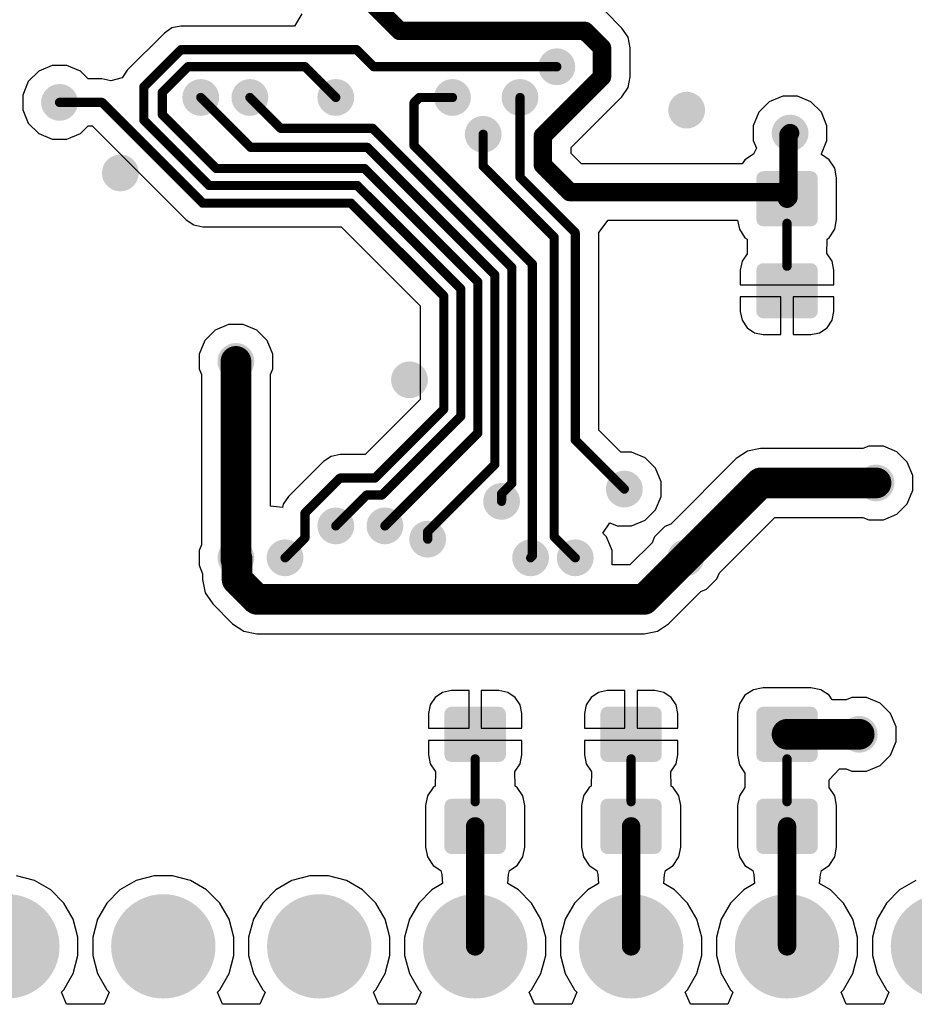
# Model space of a CAD drawing. Header units: inches. Extents: x 0.3 to 40.7, y 0.3 to 25.1.
# Tile 2 of 4: x 14.4 to 28.9, y 0.3 to 16.3. Entities that reach past the tile are written whole.
import ezdxf

# ---------------------------------------------------------------- set-up
doc = ezdxf.new("R2010")
doc.units = ezdxf.units.IN
for name, color, linetype in [('BOTTOM', 5, 'Continuous'), ('Pad Holes', 156, 'Continuous'), ('Via Holes', 16, 'Continuous')]:
    doc.layers.add(name, color=color, linetype=linetype)

# ---------------------------------------------------------------- blocks, each defined once
blk = doc.blocks.new('SJ_0603_CLOSED_B_1437')
at = {"layer": 'BOTTOM'}
h = blk.add_hatch(color=5, dxfattribs=at)
edge = h.paths.add_edge_path()
edge.add_arc((-0.412, -0.388), 0.112, 270, 360)
edge.add_line((-0.3, -0.388), (-0.3, 0.388))
edge.add_arc((-0.412, 0.388), 0.112, 0, 90)
edge.add_line((-0.412, 0.5), (-1.087, 0.5))
edge.add_arc((-1.087, 0.388), 0.112, 90, 180)
edge.add_line((-1.2, 0.388), (-1.2, -0.388))
edge.add_arc((-1.087, -0.388), 0.112, 180, 270)
edge.add_line((-1.087, -0.5), (-0.412, -0.5))
h = blk.add_hatch(color=5, dxfattribs=at)
edge = h.paths.add_edge_path()
edge.add_arc((0.412, 0.388), 0.112, 90, 180)
edge.add_line((0.3, 0.388), (0.3, -0.388))
edge.add_arc((0.412, -0.388), 0.112, 180, 270)
edge.add_line((0.412, -0.5), (1.087, -0.5))
edge.add_arc((1.087, -0.388), 0.112, 270, 360)
edge.add_line((1.2, -0.388), (1.2, 0.388))
edge.add_arc((1.087, 0.388), 0.112, 0, 90)
edge.add_line((1.087, 0.5), (0.412, 0.5))
at = {"layer": 'BOTTOM', "const_width": 0.15}
blk.add_lwpolyline([(0.35, 0), (-0.35, 0)], dxfattribs=at)
at = {"layer": 'BOTTOM', "const_width": 0.075}
for points in [[(-0.387, 0, 1), (-0.312, 0, 1)], [(0.312, 0, 1), (0.387, 0, 1)]]:
    blk.add_lwpolyline(points, format="xyb", close=True, dxfattribs=at)
blk = doc.blocks.new('SJ_0603_CLOSED_B_1438')
at = {"layer": 'BOTTOM'}
h = blk.add_hatch(color=5, dxfattribs=at)
edge = h.paths.add_edge_path()
edge.add_arc((-0.412, -0.388), 0.112, 270, 360)
edge.add_line((-0.3, -0.388), (-0.3, 0.388))
edge.add_arc((-0.412, 0.388), 0.112, 0, 90)
edge.add_line((-0.412, 0.5), (-1.087, 0.5))
edge.add_arc((-1.087, 0.388), 0.112, 90, 180)
edge.add_line((-1.2, 0.388), (-1.2, -0.388))
edge.add_arc((-1.087, -0.388), 0.112, 180, 270)
edge.add_line((-1.087, -0.5), (-0.412, -0.5))
h = blk.add_hatch(color=5, dxfattribs=at)
edge = h.paths.add_edge_path()
edge.add_arc((0.412, 0.388), 0.112, 90, 180)
edge.add_line((0.3, 0.388), (0.3, -0.388))
edge.add_arc((0.412, -0.388), 0.112, 180, 270)
edge.add_line((0.412, -0.5), (1.087, -0.5))
edge.add_arc((1.087, -0.388), 0.112, 270, 360)
edge.add_line((1.2, -0.388), (1.2, 0.388))
edge.add_arc((1.087, 0.388), 0.112, 0, 90)
edge.add_line((1.087, 0.5), (0.412, 0.5))
at = {"layer": 'BOTTOM', "const_width": 0.15}
blk.add_lwpolyline([(0.35, 0), (-0.35, 0)], dxfattribs=at)
at = {"layer": 'BOTTOM', "const_width": 0.075}
for points in [[(-0.387, 0, 1), (-0.312, 0, 1)], [(0.312, 0, 1), (0.387, 0, 1)]]:
    blk.add_lwpolyline(points, format="xyb", close=True, dxfattribs=at)
blk = doc.blocks.new('SJ_0603_CLOSED_B_1439')
at = {"layer": 'BOTTOM'}
h = blk.add_hatch(color=5, dxfattribs=at)
edge = h.paths.add_edge_path()
edge.add_arc((-0.412, -0.388), 0.112, 270, 360)
edge.add_line((-0.3, -0.388), (-0.3, 0.388))
edge.add_arc((-0.412, 0.388), 0.112, 0, 90)
edge.add_line((-0.412, 0.5), (-1.087, 0.5))
edge.add_arc((-1.087, 0.388), 0.112, 90, 180)
edge.add_line((-1.2, 0.388), (-1.2, -0.388))
edge.add_arc((-1.087, -0.388), 0.112, 180, 270)
edge.add_line((-1.087, -0.5), (-0.412, -0.5))
h = blk.add_hatch(color=5, dxfattribs=at)
edge = h.paths.add_edge_path()
edge.add_arc((0.412, 0.388), 0.112, 90, 180)
edge.add_line((0.3, 0.388), (0.3, -0.388))
edge.add_arc((0.412, -0.388), 0.112, 180, 270)
edge.add_line((0.412, -0.5), (1.087, -0.5))
edge.add_arc((1.087, -0.388), 0.112, 270, 360)
edge.add_line((1.2, -0.388), (1.2, 0.388))
edge.add_arc((1.087, 0.388), 0.112, 0, 90)
edge.add_line((1.087, 0.5), (0.412, 0.5))
at = {"layer": 'BOTTOM', "const_width": 0.15}
blk.add_lwpolyline([(-0.35, 0), (0.35, 0)], dxfattribs=at)
at = {"layer": 'BOTTOM', "const_width": 0.075}
for points in [[(-0.387, 0, 1), (-0.312, 0, 1)], [(0.312, 0, 1), (0.387, 0, 1)]]:
    blk.add_lwpolyline(points, format="xyb", close=True, dxfattribs=at)
blk = doc.blocks.new('SJ_0603_CLOSED_B_1441')
at = {"layer": 'BOTTOM'}
h = blk.add_hatch(color=5, dxfattribs=at)
edge = h.paths.add_edge_path()
edge.add_arc((-0.412, -0.388), 0.112, 270, 360)
edge.add_line((-0.3, -0.388), (-0.3, 0.388))
edge.add_arc((-0.412, 0.388), 0.112, 0, 90)
edge.add_line((-0.412, 0.5), (-1.087, 0.5))
edge.add_arc((-1.087, 0.388), 0.112, 90, 180)
edge.add_line((-1.2, 0.388), (-1.2, -0.388))
edge.add_arc((-1.087, -0.388), 0.112, 180, 270)
edge.add_line((-1.087, -0.5), (-0.412, -0.5))
h = blk.add_hatch(color=5, dxfattribs=at)
edge = h.paths.add_edge_path()
edge.add_arc((0.412, 0.388), 0.112, 90, 180)
edge.add_line((0.3, 0.388), (0.3, -0.388))
edge.add_arc((0.412, -0.388), 0.112, 180, 270)
edge.add_line((0.412, -0.5), (1.087, -0.5))
edge.add_arc((1.087, -0.388), 0.112, 270, 360)
edge.add_line((1.2, -0.388), (1.2, 0.388))
edge.add_arc((1.087, 0.388), 0.112, 0, 90)
edge.add_line((1.087, 0.5), (0.412, 0.5))
at = {"layer": 'BOTTOM', "const_width": 0.15}
blk.add_lwpolyline([(0.35, 0), (-0.35, 0)], dxfattribs=at)
at = {"layer": 'BOTTOM', "const_width": 0.075}
for points in [[(-0.387, 0, 1), (-0.312, 0, 1)], [(0.312, 0, 1), (0.387, 0, 1)]]:
    blk.add_lwpolyline(points, format="xyb", close=True, dxfattribs=at)
blk = doc.blocks.new('PIN_HEADER_2_54___VERT__1_10POS_1467')
at = {"layer": 'BOTTOM'}
h = blk.add_hatch(color=5, dxfattribs=at)
edge = h.paths.add_edge_path()
edge.add_arc((-6.35, 0), 0.85, 0, 360)
h = blk.add_hatch(color=5, dxfattribs=at)
edge = h.paths.add_edge_path()
edge.add_arc((-3.81, 0), 0.85, 0, 360)
h = blk.add_hatch(color=5, dxfattribs=at)
edge = h.paths.add_edge_path()
edge.add_arc((-1.27, 0), 0.85, 0, 360)
h = blk.add_hatch(color=5, dxfattribs=at)
edge = h.paths.add_edge_path()
edge.add_arc((1.27, 0), 0.85, 0, 360)
h = blk.add_hatch(color=5, dxfattribs=at)
edge = h.paths.add_edge_path()
edge.add_arc((3.81, 0), 0.85, 0, 360)
h = blk.add_hatch(color=5, dxfattribs=at)
edge = h.paths.add_edge_path()
edge.add_arc((6.35, 0), 0.85, 0, 360)
h = blk.add_hatch(color=5, dxfattribs=at)
edge = h.paths.add_edge_path()
edge.add_arc((8.89, 0), 0.85, 0, 360)
at = {"layer": 'Pad Holes'}
h = blk.add_hatch(color=7, dxfattribs=at)
edge = h.paths.add_edge_path()
edge.add_arc((-6.35, 0), 0.5, 0, 360)
h = blk.add_hatch(color=7, dxfattribs=at)
edge = h.paths.add_edge_path()
edge.add_arc((-3.81, 0), 0.5, 0, 360)
h = blk.add_hatch(color=7, dxfattribs=at)
edge = h.paths.add_edge_path()
edge.add_arc((-1.27, 0), 0.5, 0, 360)
h = blk.add_hatch(color=7, dxfattribs=at)
edge = h.paths.add_edge_path()
edge.add_arc((1.27, 0), 0.5, 0, 360)
h = blk.add_hatch(color=7, dxfattribs=at)
edge = h.paths.add_edge_path()
edge.add_arc((3.81, 0), 0.5, 0, 360)
h = blk.add_hatch(color=7, dxfattribs=at)
edge = h.paths.add_edge_path()
edge.add_arc((6.35, 0), 0.5, 0, 360)
h = blk.add_hatch(color=7, dxfattribs=at)
edge = h.paths.add_edge_path()
edge.add_arc((8.89, 0), 0.5, 0, 360)

msp = doc.modelspace()

# ---------------------------------------------------------------- hatches: boundary and pattern name
at = {"layer": 'BOTTOM'}
h = msp.add_hatch(color=5, dxfattribs=at)
edge = h.paths.add_edge_path()
edge.add_arc((23.1, 15.58), 0.3, 0, 360)
h = msp.add_hatch(color=5, dxfattribs=at)
edge = h.paths.add_edge_path()
edge.add_arc((15, 15), 0.3, 0, 360)
h = msp.add_hatch(color=5, dxfattribs=at)
edge = h.paths.add_edge_path()
edge.add_arc((17.3, 15.08), 0.3, 0, 360)
h = msp.add_hatch(color=5, dxfattribs=at)
edge = h.paths.add_edge_path()
edge.add_arc((18.1, 15.08), 0.3, 0, 360)
h = msp.add_hatch(color=5, dxfattribs=at)
edge = h.paths.add_edge_path()
edge.add_arc((19.5, 15.08), 0.3, 0, 360)
h = msp.add_hatch(color=5, dxfattribs=at)
edge = h.paths.add_edge_path()
edge.add_arc((21.4, 15.08), 0.3, 0, 360)
h = msp.add_hatch(color=5, dxfattribs=at)
edge = h.paths.add_edge_path()
edge.add_arc((22.5, 15.08), 0.3, 0, 360)
h = msp.add_hatch(color=5, dxfattribs=at)
edge = h.paths.add_edge_path()
edge.add_arc((25.215, 14.874), 0.3, 0, 360)
h = msp.add_hatch(color=5, dxfattribs=at)
edge = h.paths.add_edge_path()
edge.add_arc((21.9, 14.48), 0.3, 0, 360)
h = msp.add_hatch(color=5, dxfattribs=at)
edge = h.paths.add_edge_path()
edge.add_arc((26.9, 14.5), 0.3, 0, 360)
h = msp.add_hatch(color=5, dxfattribs=at)
edge = h.paths.add_edge_path()
edge.add_arc((15.99, 13.85), 0.3, 0, 360)
h = msp.add_hatch(color=5, dxfattribs=at)
edge = h.paths.add_edge_path()
edge.add_arc((17.873, 10.78), 0.3, 0, 360)
h = msp.add_hatch(color=5, dxfattribs=at)
edge = h.paths.add_edge_path()
edge.add_arc((20.7, 10.48), 0.3, 0, 360)
h = msp.add_hatch(color=5, dxfattribs=at)
edge = h.paths.add_edge_path()
edge.add_arc((24.2, 8.7), 0.3, 0, 360)
h = msp.add_hatch(color=5, dxfattribs=at)
edge = h.paths.add_edge_path()
edge.add_arc((28.3, 8.8), 0.3, 0, 360)
h = msp.add_hatch(color=5, dxfattribs=at)
edge = h.paths.add_edge_path()
edge.add_arc((22.2, 8.5), 0.3, 0, 360)
h = msp.add_hatch(color=5, dxfattribs=at)
edge = h.paths.add_edge_path()
edge.add_arc((19.5, 8.1), 0.3, 0, 360)
h = msp.add_hatch(color=5, dxfattribs=at)
edge = h.paths.add_edge_path()
edge.add_arc((20.3, 8.1), 0.3, 0, 360)
h = msp.add_hatch(color=5, dxfattribs=at)
edge = h.paths.add_edge_path()
edge.add_arc((20.996, 7.884), 0.3, 0, 360)
h = msp.add_hatch(color=5, dxfattribs=at)
edge = h.paths.add_edge_path()
edge.add_arc((17.873, 7.58), 0.3, 0, 360)
h = msp.add_hatch(color=5, dxfattribs=at)
edge = h.paths.add_edge_path()
edge.add_arc((18.673, 7.58), 0.3, 0, 360)
h = msp.add_hatch(color=5, dxfattribs=at)
edge = h.paths.add_edge_path()
edge.add_arc((22.673, 7.58), 0.3, 0, 360)
h = msp.add_hatch(color=5, dxfattribs=at)
edge = h.paths.add_edge_path()
edge.add_arc((23.4, 7.58), 0.3, 0, 360)
h = msp.add_hatch(color=5, dxfattribs=at)
edge = h.paths.add_edge_path()
edge.add_arc((25.2, 7.58), 0.3, 0, 360)
h = msp.add_hatch(color=5, dxfattribs=at)
edge = h.paths.add_edge_path()
edge.add_arc((28.025, 4.705), 0.3, 0, 360)
at = {"layer": 'Via Holes'}
h = msp.add_hatch(color=7, dxfattribs=at)
edge = h.paths.add_edge_path()
edge.add_arc((23.1, 15.58), 0.15, 0, 360)
h = msp.add_hatch(color=7, dxfattribs=at)
edge = h.paths.add_edge_path()
edge.add_arc((15, 15), 0.15, 0, 360)
h = msp.add_hatch(color=7, dxfattribs=at)
edge = h.paths.add_edge_path()
edge.add_arc((17.3, 15.08), 0.15, 0, 360)
h = msp.add_hatch(color=7, dxfattribs=at)
edge = h.paths.add_edge_path()
edge.add_arc((18.1, 15.08), 0.15, 0, 360)
h = msp.add_hatch(color=7, dxfattribs=at)
edge = h.paths.add_edge_path()
edge.add_arc((19.5, 15.08), 0.15, 0, 360)
h = msp.add_hatch(color=7, dxfattribs=at)
edge = h.paths.add_edge_path()
edge.add_arc((21.4, 15.08), 0.15, 0, 360)
h = msp.add_hatch(color=7, dxfattribs=at)
edge = h.paths.add_edge_path()
edge.add_arc((22.5, 15.08), 0.15, 0, 360)
h = msp.add_hatch(color=7, dxfattribs=at)
edge = h.paths.add_edge_path()
edge.add_arc((25.215, 14.874), 0.15, 0, 360)
h = msp.add_hatch(color=7, dxfattribs=at)
edge = h.paths.add_edge_path()
edge.add_arc((21.9, 14.48), 0.15, 0, 360)
h = msp.add_hatch(color=7, dxfattribs=at)
edge = h.paths.add_edge_path()
edge.add_arc((26.9, 14.5), 0.15, 0, 360)
h = msp.add_hatch(color=7, dxfattribs=at)
edge = h.paths.add_edge_path()
edge.add_arc((15.99, 13.85), 0.15, 0, 360)
h = msp.add_hatch(color=7, dxfattribs=at)
edge = h.paths.add_edge_path()
edge.add_arc((17.873, 10.78), 0.15, 0, 360)
h = msp.add_hatch(color=7, dxfattribs=at)
edge = h.paths.add_edge_path()
edge.add_arc((20.7, 10.48), 0.15, 0, 360)
h = msp.add_hatch(color=7, dxfattribs=at)
edge = h.paths.add_edge_path()
edge.add_arc((24.2, 8.7), 0.15, 0, 360)
h = msp.add_hatch(color=7, dxfattribs=at)
edge = h.paths.add_edge_path()
edge.add_arc((28.3, 8.8), 0.15, 0, 360)
h = msp.add_hatch(color=7, dxfattribs=at)
edge = h.paths.add_edge_path()
edge.add_arc((22.2, 8.5), 0.15, 0, 360)
h = msp.add_hatch(color=7, dxfattribs=at)
edge = h.paths.add_edge_path()
edge.add_arc((19.5, 8.1), 0.15, 0, 360)
h = msp.add_hatch(color=7, dxfattribs=at)
edge = h.paths.add_edge_path()
edge.add_arc((20.3, 8.1), 0.15, 0, 360)
h = msp.add_hatch(color=7, dxfattribs=at)
edge = h.paths.add_edge_path()
edge.add_arc((20.996, 7.884), 0.15, 0, 360)
h = msp.add_hatch(color=7, dxfattribs=at)
edge = h.paths.add_edge_path()
edge.add_arc((17.873, 7.58), 0.15, 0, 360)
h = msp.add_hatch(color=7, dxfattribs=at)
edge = h.paths.add_edge_path()
edge.add_arc((18.673, 7.58), 0.15, 0, 360)
h = msp.add_hatch(color=7, dxfattribs=at)
edge = h.paths.add_edge_path()
edge.add_arc((22.673, 7.58), 0.15, 0, 360)
h = msp.add_hatch(color=7, dxfattribs=at)
edge = h.paths.add_edge_path()
edge.add_arc((23.4, 7.58), 0.15, 0, 360)
h = msp.add_hatch(color=7, dxfattribs=at)
edge = h.paths.add_edge_path()
edge.add_arc((25.2, 7.58), 0.15, 0, 360)
h = msp.add_hatch(color=7, dxfattribs=at)
edge = h.paths.add_edge_path()
edge.add_arc((28.025, 4.705), 0.15, 0, 360)

# ---------------------------------------------------------------- linework, layer by layer
at = {"layer": 'BOTTOM'}
for p, q in [((18.949, 16.441), (18.829, 16.241)), ((24.16, 16.211), (23.883, 16.489)), ((16.831, 16.212), (16.707, 16.129)), ((16.977, 16.241), (16.831, 16.212)), ((18.829, 16.241), (16.977, 16.241)), ((24.26, 16.063), (24.16, 16.211)), ((16.707, 16.129), (16.103, 15.525)), ((24.294, 15.887), (24.26, 16.063)), ((24.294, 15.417), (24.294, 15.887)), ((14.881, 15.6), (14.66, 15.509)), ((15.119, 15.6), (14.881, 15.6)), ((15.34, 15.509), (15.119, 15.6)), ((14.66, 15.509), (14.491, 15.34)), ((15.466, 15.382), (15.34, 15.509)), ((16.02, 15.401), (15.836, 15.353)), ((16.103, 15.525), (16.02, 15.401)), ((24.26, 15.242), (24.294, 15.417)), ((14.491, 15.34), (14.4, 15.119)), ((15.69, 15.382), (15.466, 15.382)), ((15.836, 15.353), (15.69, 15.382)), ((24.16, 15.093), (24.26, 15.242)), ((14.4, 15.119), (14.4, 14.881)), ((23.332, 14.265), (24.16, 15.093)), ((26.781, 15.1), (26.56, 15.009)), ((27.019, 15.1), (26.781, 15.1)), ((27.24, 15.009), (27.019, 15.1)), ((26.56, 15.009), (26.391, 14.84)), ((27.409, 14.84), (27.24, 15.009)), ((14.4, 14.881), (14.491, 14.66)), ((26.391, 14.84), (26.3, 14.619)), ((27.5, 14.619), (27.409, 14.84)), ((14.491, 14.66), (14.66, 14.491)), ((15.34, 14.491), (15.466, 14.618)), ((15.466, 14.618), (15.531, 14.618)), ((15.531, 14.618), (17.062, 13.087)), ((26.3, 14.619), (26.3, 14.381)), ((27.5, 14.381), (27.5, 14.619)), ((14.66, 14.491), (14.881, 14.4)), ((15.119, 14.4), (15.34, 14.491)), ((14.881, 14.4), (15.119, 14.4)), ((26.3, 14.381), (26.353, 14.252)), ((27.409, 14.16), (27.5, 14.381)), ((23.332, 14.167), (23.332, 14.265)), ((23.502, 13.998), (23.332, 14.167)), ((26.302, 14.156), (26.165, 14.065)), ((26.353, 14.252), (26.302, 14.156)), ((27.41, 14.149), (27.409, 14.16)), ((27.535, 14.065), (27.41, 14.149)), ((26.12, 13.998), (23.502, 13.998)), ((26.165, 14.065), (26.12, 13.998)), ((27.626, 13.928), (27.535, 14.065)), ((27.658, 13.768), (27.626, 13.928)), ((27.658, 13.093), (27.658, 13.768)), ((17.062, 13.087), (17.186, 13.004)), ((17.186, 13.004), (17.332, 12.975)), ((23.782, 12.88), (23.938, 13.08)), ((23.938, 13.08), (26.044, 13.08)), ((26.044, 13.08), (26.074, 12.932)), ((27.626, 12.932), (27.658, 13.093)), ((17.332, 12.975), (19.589, 12.975)), ((19.589, 12.975), (20.876, 11.688)), ((23.782, 12.878), (23.782, 12.88)), ((23.782, 9.658), (23.782, 12.878)), ((26.074, 12.932), (26.165, 12.795)), ((27.535, 12.795), (27.626, 12.932)), ((26.165, 12.795), (26.199, 12.773)), ((26.199, 12.773), (26.203, 12.535)), ((27.497, 12.535), (27.501, 12.773)), ((27.501, 12.773), (27.535, 12.795)), ((26.198, 12.532), (26.117, 12.411)), ((26.203, 12.535), (26.198, 12.532)), ((27.502, 12.532), (27.497, 12.535)), ((27.583, 12.411), (27.502, 12.532)), ((26.117, 12.411), (26.089, 12.268)), ((27.611, 12.268), (27.583, 12.411)), ((26.089, 12.268), (26.089, 12.03)), ((27.611, 12.03), (27.611, 12.268)), ((26.089, 12.03), (26.85, 12.03)), ((26.85, 12.03), (27.611, 12.03)), ((26.75, 11.83), (26.089, 11.83)), ((26.089, 11.83), (26.089, 11.593)), ((26.75, 11.219), (26.75, 11.83)), ((27.611, 11.83), (26.95, 11.83)), ((26.95, 11.83), (26.95, 11.219)), ((27.611, 11.593), (27.611, 11.83)), ((20.876, 11.688), (20.876, 10.161)), ((26.089, 11.593), (26.117, 11.45)), ((27.583, 11.45), (27.611, 11.593)), ((26.117, 11.45), (26.198, 11.328)), ((27.502, 11.328), (27.583, 11.45)), ((17.533, 11.289), (17.364, 11.12)), ((17.754, 11.38), (17.533, 11.289)), ((17.992, 11.38), (17.754, 11.38)), ((18.213, 11.289), (17.992, 11.38)), ((18.382, 11.12), (18.213, 11.289)), ((26.198, 11.328), (26.32, 11.247)), ((26.32, 11.247), (26.463, 11.219)), ((27.238, 11.219), (27.381, 11.247)), ((27.381, 11.247), (27.502, 11.328)), ((17.364, 11.12), (17.273, 10.899)), ((18.473, 10.899), (18.382, 11.12)), ((26.463, 11.219), (26.75, 11.219)), ((26.95, 11.219), (27.238, 11.219)), ((17.273, 10.899), (17.273, 10.661)), ((18.473, 10.661), (18.473, 10.899)), ((17.273, 10.661), (17.312, 10.566)), ((18.434, 10.566), (18.473, 10.661)), ((17.312, 10.566), (17.312, 7.794)), ((18.434, 8.419), (18.434, 10.566)), ((20.876, 10.161), (19.976, 9.261)), ((24.141, 9.3), (23.782, 9.658)), ((26.205, 9.318), (26.023, 9.197)), ((26.42, 9.361), (26.205, 9.318)), ((28.086, 9.361), (26.42, 9.361)), ((28.181, 9.4), (28.086, 9.361)), ((28.419, 9.4), (28.181, 9.4)), ((28.64, 9.309), (28.419, 9.4)), ((28.809, 9.14), (28.64, 9.309)), ((19.299, 9.149), (18.728, 8.578)), ((19.423, 9.232), (19.299, 9.149)), ((19.569, 9.261), (19.423, 9.232)), ((19.976, 9.261), (19.569, 9.261)), ((24.319, 9.3), (24.141, 9.3)), ((24.54, 9.209), (24.319, 9.3)), ((24.709, 9.04), (24.54, 9.209)), ((26.023, 9.197), (24.955, 8.128)), ((24.8, 8.819), (24.709, 9.04)), ((28.9, 8.919), (28.809, 9.14)), ((28.9, 8.681), (28.9, 8.919)), ((24.8, 8.581), (24.8, 8.819)), ((28.809, 8.46), (28.9, 8.681)), ((18.728, 8.578), (18.645, 8.454)), ((24.709, 8.36), (24.8, 8.581)), ((18.634, 8.399), (18.434, 8.419)), ((18.645, 8.454), (18.634, 8.399)), ((24.54, 8.191), (24.709, 8.36)), ((28.64, 8.291), (28.809, 8.46)), ((24.319, 8.1), (24.54, 8.191)), ((25.748, 7.335), (26.652, 8.239)), ((26.652, 8.239), (28.086, 8.239)), ((28.086, 8.239), (28.181, 8.2)), ((28.181, 8.2), (28.419, 8.2)), ((28.419, 8.2), (28.64, 8.291)), ((23.849, 7.979), (23.962, 8.149)), ((23.962, 8.149), (24.081, 8.1)), ((24.081, 8.1), (24.319, 8.1)), ((24.86, 8.089), (24.691, 7.92)), ((24.955, 8.128), (24.86, 8.089)), ((23.909, 7.92), (23.849, 7.979)), ((24, 7.699), (23.909, 7.92)), ((24.691, 7.92), (24.652, 7.825)), ((17.312, 7.794), (17.273, 7.699)), ((24.652, 7.825), (24.291, 7.464)), ((17.273, 7.699), (17.273, 7.461)), ((24, 7.464), (24, 7.699)), ((17.273, 7.461), (17.331, 7.32)), ((24.291, 7.464), (24, 7.464)), ((17.331, 7.32), (17.331, 7.227)), ((17.331, 7.227), (17.374, 7.012)), ((25.54, 7.071), (25.709, 7.24)), ((25.709, 7.24), (25.748, 7.335)), ((25.445, 7.032), (25.54, 7.071)), ((17.374, 7.012), (17.496, 6.83)), ((24.92, 6.506), (25.445, 7.032)), ((17.496, 6.83), (17.819, 6.506)), ((17.819, 6.506), (18.001, 6.385)), ((24.738, 6.385), (24.92, 6.506)), ((18.001, 6.385), (18.216, 6.342)), ((18.216, 6.342), (24.523, 6.342)), ((24.523, 6.342), (24.738, 6.385)), ((26.463, 5.463), (26.302, 5.431)), ((27.238, 5.463), (26.463, 5.463)), ((27.398, 5.431), (27.238, 5.463)), ((21.118, 5.307), (21.037, 5.186)), ((21.24, 5.388), (21.118, 5.307)), ((21.383, 5.416), (21.24, 5.388)), ((21.67, 5.416), (21.383, 5.416)), ((21.67, 4.805), (21.67, 5.416)), ((22.158, 5.416), (21.87, 5.416)), ((21.87, 5.416), (21.87, 4.805)), ((22.301, 5.388), (22.158, 5.416)), ((22.422, 5.307), (22.301, 5.388)), ((22.503, 5.186), (22.422, 5.307)), ((23.658, 5.307), (23.577, 5.186)), ((23.78, 5.388), (23.658, 5.307)), ((23.923, 5.416), (23.78, 5.388)), ((24.21, 5.416), (23.923, 5.416)), ((24.21, 4.805), (24.21, 5.416)), ((24.698, 5.416), (24.41, 5.416)), ((24.41, 5.416), (24.41, 4.805)), ((24.841, 5.388), (24.698, 5.416)), ((24.962, 5.307), (24.841, 5.388)), ((25.043, 5.186), (24.962, 5.307)), ((26.165, 5.34), (26.074, 5.203)), ((26.302, 5.431), (26.165, 5.34)), ((27.535, 5.34), (27.398, 5.431)), ((27.584, 5.266), (27.535, 5.34)), ((27.906, 5.305), (27.811, 5.266)), ((28.144, 5.305), (27.906, 5.305)), ((28.365, 5.214), (28.144, 5.305)), ((21.037, 5.186), (21.009, 5.043)), ((22.531, 5.043), (22.503, 5.186)), ((23.577, 5.186), (23.549, 5.043)), ((25.071, 5.043), (25.043, 5.186)), ((26.074, 5.203), (26.042, 5.043)), ((27.811, 5.266), (27.584, 5.266)), ((28.534, 5.045), (28.365, 5.214)), ((21.009, 5.043), (21.009, 4.805)), ((22.531, 4.805), (22.531, 5.043)), ((23.549, 5.043), (23.549, 4.805)), ((25.071, 4.805), (25.071, 5.043)), ((26.042, 5.043), (26.042, 4.368)), ((28.625, 4.824), (28.534, 5.045)), ((28.625, 4.586), (28.625, 4.824)), ((21.009, 4.805), (21.67, 4.805)), ((21.87, 4.805), (22.531, 4.805)), ((23.549, 4.805), (24.21, 4.805)), ((24.41, 4.805), (25.071, 4.805)), ((21.77, 4.605), (21.009, 4.605)), ((21.009, 4.605), (21.009, 4.368)), ((22.531, 4.605), (21.77, 4.605)), ((22.531, 4.368), (22.531, 4.605)), ((24.31, 4.605), (23.549, 4.605)), ((23.549, 4.605), (23.549, 4.368)), ((25.071, 4.605), (24.31, 4.605)), ((25.071, 4.368), (25.071, 4.605)), ((28.534, 4.365), (28.625, 4.586)), ((21.009, 4.368), (21.037, 4.225)), ((22.503, 4.225), (22.531, 4.368)), ((23.549, 4.368), (23.577, 4.225)), ((25.043, 4.225), (25.071, 4.368)), ((26.042, 4.368), (26.074, 4.207)), ((28.365, 4.196), (28.534, 4.365)), ((21.037, 4.225), (21.118, 4.103)), ((22.422, 4.103), (22.503, 4.225)), ((23.577, 4.225), (23.658, 4.103)), ((24.962, 4.103), (25.043, 4.225)), ((26.074, 4.207), (26.165, 4.07)), ((28.144, 4.105), (28.365, 4.196)), ((21.118, 4.103), (21.123, 4.1)), ((21.123, 4.1), (21.119, 3.862)), ((22.417, 4.1), (22.422, 4.103)), ((22.421, 3.862), (22.417, 4.1)), ((23.658, 4.103), (23.663, 4.1)), ((23.663, 4.1), (23.659, 3.862)), ((24.957, 4.1), (24.962, 4.103)), ((24.961, 3.862), (24.957, 4.1)), ((26.165, 4.07), (26.165, 3.84)), ((27.535, 3.965), (27.703, 4.144)), ((27.703, 4.144), (27.811, 4.144)), ((27.811, 4.144), (27.906, 4.105)), ((27.906, 4.105), (28.144, 4.105)), ((21.119, 3.862), (21.085, 3.84)), ((22.455, 3.84), (22.421, 3.862)), ((23.659, 3.862), (23.625, 3.84)), ((24.995, 3.84), (24.961, 3.862)), ((27.535, 3.84), (27.535, 3.965)), ((20.994, 3.703), (20.962, 3.543)), ((21.085, 3.84), (20.994, 3.703)), ((22.546, 3.703), (22.455, 3.84)), ((22.578, 3.543), (22.546, 3.703)), ((23.534, 3.703), (23.502, 3.543)), ((23.625, 3.84), (23.534, 3.703)), ((25.086, 3.703), (24.995, 3.84)), ((25.118, 3.543), (25.086, 3.703)), ((26.074, 3.703), (26.042, 3.543)), ((26.165, 3.84), (26.074, 3.703)), ((27.626, 3.703), (27.535, 3.84)), ((27.658, 3.543), (27.626, 3.703)), ((20.962, 3.543), (20.962, 2.868)), ((22.578, 2.868), (22.578, 3.543)), ((23.502, 3.543), (23.502, 2.868)), ((25.118, 2.868), (25.118, 3.543)), ((26.042, 3.543), (26.042, 2.868)), ((27.658, 2.868), (27.658, 3.543)), ((20.962, 2.868), (20.994, 2.707)), ((22.546, 2.707), (22.578, 2.868)), ((23.502, 2.868), (23.534, 2.707)), ((25.086, 2.707), (25.118, 2.868)), ((26.042, 2.868), (26.074, 2.707)), ((27.626, 2.707), (27.658, 2.868)), ((20.994, 2.707), (21.085, 2.57)), ((21.085, 2.57), (21.211, 2.486)), ((22.329, 2.486), (22.455, 2.57)), ((22.455, 2.57), (22.546, 2.707)), ((23.534, 2.707), (23.625, 2.57)), ((23.625, 2.57), (23.751, 2.486)), ((24.869, 2.486), (24.995, 2.57)), ((24.995, 2.57), (25.086, 2.707)), ((26.074, 2.707), (26.165, 2.57)), ((26.165, 2.57), (26.291, 2.486)), ((27.409, 2.486), (27.535, 2.57)), ((27.535, 2.57), (27.626, 2.707)), ((21.211, 2.486), (21.227, 2.42)), ((21.227, 2.42), (21.239, 2.272)), ((22.301, 2.272), (22.313, 2.42)), ((22.313, 2.42), (22.329, 2.486)), ((23.751, 2.486), (23.767, 2.42)), ((23.767, 2.42), (23.779, 2.272)), ((24.841, 2.272), (24.853, 2.42)), ((24.853, 2.42), (24.869, 2.486)), ((26.291, 2.486), (26.307, 2.42)), ((26.307, 2.42), (26.319, 2.272)), ((27.381, 2.272), (27.393, 2.42)), ((27.393, 2.42), (27.409, 2.486)), ((14.594, 2.322), (14.301, 2.4)), ((14.856, 2.17), (14.594, 2.322)), ((16.246, 2.322), (15.984, 2.17)), ((16.539, 2.4), (16.246, 2.322)), ((16.841, 2.4), (16.539, 2.4)), ((17.134, 2.322), (16.841, 2.4)), ((17.396, 2.17), (17.134, 2.322)), ((18.786, 2.322), (18.524, 2.17)), ((19.079, 2.4), (18.786, 2.322)), ((19.381, 2.4), (19.079, 2.4)), ((19.674, 2.322), (19.381, 2.4)), ((19.936, 2.17), (19.674, 2.322)), ((21.239, 2.272), (21.064, 2.17)), ((22.476, 2.17), (22.301, 2.272)), ((23.779, 2.272), (23.604, 2.17)), ((25.016, 2.17), (24.841, 2.272)), ((26.319, 2.272), (26.144, 2.17)), ((27.556, 2.17), (27.381, 2.272)), ((28.946, 2.322), (28.684, 2.17)), ((15.07, 1.956), (14.856, 2.17)), ((15.984, 2.17), (15.77, 1.956)), ((17.61, 1.956), (17.396, 2.17)), ((18.524, 2.17), (18.31, 1.956)), ((20.15, 1.956), (19.936, 2.17)), ((21.064, 2.17), (20.85, 1.956)), ((22.69, 1.956), (22.476, 2.17)), ((23.604, 2.17), (23.39, 1.956)), ((25.23, 1.956), (25.016, 2.17)), ((26.144, 2.17), (25.93, 1.956)), ((27.77, 1.956), (27.556, 2.17)), ((28.684, 2.17), (28.47, 1.956)), ((15.222, 1.694), (15.07, 1.956)), ((15.77, 1.956), (15.618, 1.694)), ((17.762, 1.694), (17.61, 1.956)), ((18.31, 1.956), (18.158, 1.694)), ((20.302, 1.694), (20.15, 1.956)), ((20.85, 1.956), (20.698, 1.694)), ((22.842, 1.694), (22.69, 1.956)), ((23.39, 1.956), (23.238, 1.694)), ((25.382, 1.694), (25.23, 1.956)), ((25.93, 1.956), (25.778, 1.694)), ((27.922, 1.694), (27.77, 1.956)), ((28.47, 1.956), (28.318, 1.694)), ((15.3, 1.401), (15.222, 1.694)), ((15.618, 1.694), (15.54, 1.401)), ((17.84, 1.401), (17.762, 1.694)), ((18.158, 1.694), (18.08, 1.401)), ((20.38, 1.401), (20.302, 1.694)), ((20.698, 1.694), (20.62, 1.401)), ((22.92, 1.401), (22.842, 1.694)), ((23.238, 1.694), (23.16, 1.401)), ((25.46, 1.401), (25.382, 1.694)), ((25.778, 1.694), (25.7, 1.401)), ((28, 1.401), (27.922, 1.694)), ((28.318, 1.694), (28.24, 1.401)), ((15.3, 1.099), (15.3, 1.401)), ((15.54, 1.401), (15.54, 1.099)), ((17.84, 1.099), (17.84, 1.401)), ((18.08, 1.401), (18.08, 1.099)), ((20.38, 1.099), (20.38, 1.401)), ((20.62, 1.401), (20.62, 1.099)), ((22.92, 1.099), (22.92, 1.401)), ((23.16, 1.401), (23.16, 1.099)), ((25.46, 1.099), (25.46, 1.401)), ((25.7, 1.401), (25.7, 1.099)), ((28, 1.099), (28, 1.401)), ((28.24, 1.401), (28.24, 1.099)), ((15.222, 0.806), (15.3, 1.099)), ((15.54, 1.099), (15.618, 0.806)), ((17.762, 0.806), (17.84, 1.099)), ((18.08, 1.099), (18.158, 0.806)), ((20.302, 0.806), (20.38, 1.099)), ((20.62, 1.099), (20.698, 0.806)), ((22.842, 0.806), (22.92, 1.099)), ((23.16, 1.099), (23.238, 0.806)), ((25.382, 0.806), (25.46, 1.099)), ((25.7, 1.099), (25.778, 0.806)), ((27.922, 0.806), (28, 1.099)), ((28.24, 1.099), (28.318, 0.806)), ((15.07, 0.544), (15.222, 0.806)), ((15.618, 0.806), (15.77, 0.544)), ((17.61, 0.544), (17.762, 0.806)), ((18.158, 0.806), (18.31, 0.544)), ((20.15, 0.544), (20.302, 0.806)), ((20.698, 0.806), (20.85, 0.544)), ((22.69, 0.544), (22.842, 0.806)), ((23.238, 0.806), (23.39, 0.544)), ((25.23, 0.544), (25.382, 0.806)), ((25.778, 0.806), (25.93, 0.544)), ((27.77, 0.544), (27.922, 0.806)), ((28.318, 0.806), (28.47, 0.544)), ((15.032, 0.506), (15.07, 0.544)), ((15.115, 0.306), (15.032, 0.506)), ((15.808, 0.506), (15.725, 0.306)), ((15.77, 0.544), (15.808, 0.506)), ((17.572, 0.506), (17.61, 0.544)), ((17.655, 0.306), (17.572, 0.506)), ((18.348, 0.506), (18.265, 0.306)), ((18.31, 0.544), (18.348, 0.506)), ((20.112, 0.506), (20.15, 0.544)), ((20.195, 0.306), (20.112, 0.506)), ((20.888, 0.506), (20.805, 0.306)), ((20.85, 0.544), (20.888, 0.506)), ((22.652, 0.506), (22.69, 0.544)), ((22.735, 0.306), (22.652, 0.506)), ((23.428, 0.506), (23.345, 0.306)), ((23.39, 0.544), (23.428, 0.506)), ((25.192, 0.506), (25.23, 0.544)), ((25.275, 0.306), (25.192, 0.506)), ((25.968, 0.506), (25.885, 0.306)), ((25.93, 0.544), (25.968, 0.506)), ((27.732, 0.506), (27.77, 0.544)), ((27.815, 0.306), (27.732, 0.506)), ((28.508, 0.506), (28.425, 0.306)), ((28.47, 0.544), (28.508, 0.506)), ((15.725, 0.306), (15.115, 0.306)), ((18.265, 0.306), (17.655, 0.306)), ((20.805, 0.306), (20.195, 0.306)), ((23.345, 0.306), (22.735, 0.306)), ((25.885, 0.306), (25.275, 0.306)), ((28.425, 0.306), (27.815, 0.306))]:
    msp.add_line(p, q, dxfattribs=at)
for points, const_width in [([(20.025, 16.68), (20.541, 16.164)], 0.3), ([(20.541, 16.164), (23.558, 16.164)], 0.3), ([(23.558, 16.164), (23.836, 15.887)], 0.3), ([(16.373, 15.255), (16.977, 15.859)], 0.15), ([(16.977, 15.859), (19.838, 15.859)], 0.15), ([(19.838, 15.859), (20.115, 15.582)], 0.15), ([(23.836, 15.417), (23.836, 15.887)], 0.3), ([(16.673, 15.163), (17.092, 15.582)], 0.15), ([(17.092, 15.582), (18.998, 15.582)], 0.15), ([(18.998, 15.582), (19.5, 15.08)], 0.15), ([(20.115, 15.582), (23.098, 15.582)], 0.15), ([(22.873, 14.455), (23.836, 15.417)], 0.3), ([(23.098, 15.582), (23.1, 15.58)], 0.15), ([(16.373, 14.709), (16.373, 15.255)], 0.15), ([(16.673, 14.8), (16.673, 15.163)], 0.15), ([(17.3, 15.08), (18.113, 14.267)], 0.15), ([(18.1, 15.08), (18.602, 14.578)], 0.15), ([(20.773, 14.992), (20.861, 15.08)], 0.15), ([(20.861, 15.08), (21.4, 15.08)], 0.15), ([(22.5, 13.778), (22.5, 15.08)], 0.15), ([(15, 15), (15.69, 15)], 0.15), ([(15.69, 15), (17.332, 13.358)], 0.15), ([(20.773, 14.295), (20.773, 14.992)], 0.15), ([(16.373, 14.709), (17.435, 13.646)], 0.15), ([(16.673, 14.8), (17.55, 13.923)], 0.15), ([(18.602, 14.578), (20.099, 14.578)], 0.15), ([(20.099, 14.578), (22.368, 12.309)], 0.15), ([(22.873, 13.977), (22.873, 14.455)], 0.3), ([(26.875, 14.475), (26.9, 14.5)], 0.3), ([(26.875, 13.455), (26.875, 14.475)], 0.3), ([(21.9, 13.959), (21.9, 14.48)], 0.15), ([(18.113, 14.267), (20.013, 14.267)], 0.15), ([(20.013, 14.267), (22.091, 12.189)], 0.15), ([(20.773, 14.295), (22.702, 12.366)], 0.15), ([(22.873, 13.977), (23.311, 13.539)], 0.3), ([(17.55, 13.923), (19.965, 13.923)], 0.15), ([(19.965, 13.923), (21.814, 12.074)], 0.15), ([(21.9, 13.959), (23.057, 12.802)], 0.15), ([(22.5, 13.778), (23.4, 12.878)], 0.15), ([(17.435, 13.646), (19.85, 13.646)], 0.15), ([(19.85, 13.646), (21.536, 11.961)], 0.15), ([(23.311, 13.539), (26.752, 13.539)], 0.3), ([(26.85, 13.43), (26.875, 13.455)], 0.3), ([(17.332, 13.358), (19.747, 13.358)], 0.15), ([(19.747, 13.358), (21.259, 11.846)], 0.15), ([(23.057, 7.923), (23.057, 12.802)], 0.15), ([(23.4, 9.5), (23.4, 12.878)], 0.15), ([(22.368, 8.79), (22.368, 12.309)], 0.15), ([(22.702, 7.609), (22.702, 12.366)], 0.15), ([(22.091, 9.101), (22.091, 12.189)], 0.15), ([(21.536, 9.888), (21.536, 11.961)], 0.15), ([(21.814, 9.614), (21.814, 12.074)], 0.15), ([(21.259, 10.003), (21.259, 11.846)], 0.15), ([(17.873, 7.553), (17.873, 10.78)], 0.5), ([(20.135, 8.879), (21.259, 10.003)], 0.15), ([(20.249, 8.602), (21.536, 9.888)], 0.15), ([(20.3, 8.1), (21.814, 9.614)], 0.15), ([(23.4, 9.5), (24.2, 8.7)], 0.15), ([(21.086, 8.096), (22.091, 9.101)], 0.15), ([(24.523, 6.903), (26.42, 8.8)], 0.5), ([(26.42, 8.8), (28.3, 8.8)], 0.5), ([(18.998, 8.308), (19.569, 8.879)], 0.15), ([(19.569, 8.879), (20.135, 8.879)], 0.15), ([(22.2, 8.622), (22.368, 8.79)], 0.15), ([(19.5, 8.1), (20.002, 8.602)], 0.15), ([(20.002, 8.602), (20.249, 8.602)], 0.15), ([(22.2, 8.5), (22.2, 8.622)], 0.15), ([(18.998, 7.905), (18.998, 8.308)], 0.15), ([(20.996, 8.006), (21.086, 8.096)], 0.15), ([(20.996, 7.884), (20.996, 8.006)], 0.15), ([(21.086, 8.096), (21.086, 8.096)], 0.15), ([(18.673, 7.58), (18.998, 7.905)], 0.15), ([(23.057, 7.923), (23.4, 7.58)], 0.15), ([(17.873, 7.58), (17.892, 7.561)], 0.5), ([(17.892, 7.227), (17.892, 7.561)], 0.5), ([(22.673, 7.58), (22.702, 7.609)], 0.15), ([(17.892, 7.227), (18.216, 6.903)], 0.5), ([(18.216, 6.903), (24.523, 6.903)], 0.5), ([(26.85, 4.705), (28.025, 4.705)], 0.5), ([(21.77, 1.25), (21.77, 3.205)], 0.3), ([(24.31, 1.25), (24.31, 3.205)], 0.3), ([(26.85, 1.25), (26.85, 3.205)], 0.3)]:
    msp.add_lwpolyline(points, dxfattribs=dict(at, const_width=const_width))
for points, const_width in [([(20.466, 16.164, 1), (20.616, 16.164, 1)], 0.15), ([(20.466, 16.164, 1), (20.616, 16.164, 1)], 0.15), ([(23.483, 16.164, 1), (23.633, 16.164, 1)], 0.15), ([(23.483, 16.164, 1), (23.633, 16.164, 1)], 0.15), ([(16.94, 15.859, 1), (17.015, 15.859, 1)], 0.075), ([(16.94, 15.859, 1), (17.015, 15.859, 1)], 0.075), ([(19.801, 15.859, 1), (19.876, 15.859, 1)], 0.075), ([(19.801, 15.859, 1), (19.876, 15.859, 1)], 0.075), ([(23.761, 15.887, 1), (23.911, 15.887, 1)], 0.15), ([(23.761, 15.887, 1), (23.911, 15.887, 1)], 0.15), ([(17.055, 15.582, 1), (17.13, 15.582, 1)], 0.075), ([(17.055, 15.582, 1), (17.13, 15.582, 1)], 0.075), ([(18.961, 15.582, 1), (19.036, 15.582, 1)], 0.075), ([(18.961, 15.582, 1), (19.036, 15.582, 1)], 0.075), ([(20.078, 15.582, 1), (20.153, 15.582, 1)], 0.075), ([(20.078, 15.582, 1), (20.153, 15.582, 1)], 0.075), ([(23.061, 15.582, 1), (23.136, 15.582, 1)], 0.075), ([(23.061, 15.582, 1), (23.136, 15.582, 1)], 0.075), ([(23.063, 15.58, 1), (23.138, 15.58, 1)], 0.075), ([(23.761, 15.417, 1), (23.911, 15.417, 1)], 0.15), ([(23.761, 15.417, 1), (23.911, 15.417, 1)], 0.15), ([(16.336, 15.255, 1), (16.411, 15.255, 1)], 0.075), ([(16.336, 15.255, 1), (16.411, 15.255, 1)], 0.075), ([(16.636, 15.163, 1), (16.711, 15.163, 1)], 0.075), ([(16.636, 15.163, 1), (16.711, 15.163, 1)], 0.075), ([(17.263, 15.08, 1), (17.338, 15.08, 1)], 0.075), ([(18.063, 15.08, 1), (18.138, 15.08, 1)], 0.075), ([(19.463, 15.08, 1), (19.538, 15.08, 1)], 0.075), ([(20.823, 15.08, 1), (20.898, 15.08, 1)], 0.075), ([(20.823, 15.08, 1), (20.898, 15.08, 1)], 0.075), ([(21.363, 15.08, 1), (21.438, 15.08, 1)], 0.075), ([(22.463, 15.08, 1), (22.538, 15.08, 1)], 0.075), ([(14.962, 15, 1), (15.038, 15, 1)], 0.075), ([(15.652, 15, 1), (15.727, 15, 1)], 0.075), ([(15.652, 15, 1), (15.727, 15, 1)], 0.075), ([(20.736, 14.992, 1), (20.811, 14.992, 1)], 0.075), ([(20.736, 14.992, 1), (20.811, 14.992, 1)], 0.075), ([(16.336, 14.709, 1), (16.411, 14.709, 1)], 0.075), ([(16.336, 14.709, 1), (16.411, 14.709, 1)], 0.075), ([(16.636, 14.8, 1), (16.711, 14.8, 1)], 0.075), ([(16.636, 14.8, 1), (16.711, 14.8, 1)], 0.075), ([(18.565, 14.578, 1), (18.64, 14.578, 1)], 0.075), ([(18.565, 14.578, 1), (18.64, 14.578, 1)], 0.075), ([(20.061, 14.578, 1), (20.136, 14.578, 1)], 0.075), ([(20.061, 14.578, 1), (20.136, 14.578, 1)], 0.075), ([(22.798, 14.455, 1), (22.948, 14.455, 1)], 0.15), ([(22.798, 14.455, 1), (22.948, 14.455, 1)], 0.15), ([(26.8, 14.475, 1), (26.95, 14.475, 1)], 0.15), ([(26.8, 14.475, 1), (26.95, 14.475, 1)], 0.15), ([(26.825, 14.5, 1), (26.975, 14.5, 1)], 0.15), ([(21.863, 14.48, 1), (21.938, 14.48, 1)], 0.075), ([(18.076, 14.267, 1), (18.151, 14.267, 1)], 0.075), ([(18.076, 14.267, 1), (18.151, 14.267, 1)], 0.075), ([(19.976, 14.267, 1), (20.051, 14.267, 1)], 0.075), ([(19.976, 14.267, 1), (20.051, 14.267, 1)], 0.075), ([(20.736, 14.295, 1), (20.811, 14.295, 1)], 0.075), ([(20.736, 14.295, 1), (20.811, 14.295, 1)], 0.075), ([(22.798, 13.977, 1), (22.948, 13.977, 1)], 0.15), ([(22.798, 13.977, 1), (22.948, 13.977, 1)], 0.15), ([(17.513, 13.923, 1), (17.588, 13.923, 1)], 0.075), ([(17.513, 13.923, 1), (17.588, 13.923, 1)], 0.075), ([(19.928, 13.923, 1), (20.003, 13.923, 1)], 0.075), ([(19.928, 13.923, 1), (20.003, 13.923, 1)], 0.075), ([(21.863, 13.959, 1), (21.938, 13.959, 1)], 0.075), ([(21.863, 13.959, 1), (21.938, 13.959, 1)], 0.075), ([(22.463, 13.778, 1), (22.538, 13.778, 1)], 0.075), ([(22.463, 13.778, 1), (22.538, 13.778, 1)], 0.075), ([(17.398, 13.646, 1), (17.473, 13.646, 1)], 0.075), ([(17.398, 13.646, 1), (17.473, 13.646, 1)], 0.075), ([(19.813, 13.646, 1), (19.888, 13.646, 1)], 0.075), ([(19.813, 13.646, 1), (19.888, 13.646, 1)], 0.075), ([(23.236, 13.539, 1), (23.386, 13.539, 1)], 0.15), ([(23.236, 13.539, 1), (23.386, 13.539, 1)], 0.15), ([(26.677, 13.539, 1), (26.827, 13.539, 1)], 0.15), ([(26.775, 13.43, 1), (26.925, 13.43, 1)], 0.15), ([(26.8, 13.455, 1), (26.95, 13.455, 1)], 0.15), ([(26.8, 13.455, 1), (26.95, 13.455, 1)], 0.15), ([(17.295, 13.358, 1), (17.37, 13.358, 1)], 0.075), ([(17.295, 13.358, 1), (17.37, 13.358, 1)], 0.075), ([(19.71, 13.358, 1), (19.785, 13.358, 1)], 0.075), ([(19.71, 13.358, 1), (19.785, 13.358, 1)], 0.075), ([(23.019, 12.802, 1), (23.094, 12.802, 1)], 0.075), ([(23.019, 12.802, 1), (23.094, 12.802, 1)], 0.075), ([(23.362, 12.878, 1), (23.437, 12.878, 1)], 0.075), ([(23.362, 12.878, 1), (23.437, 12.878, 1)], 0.075), ([(22.33, 12.309, 1), (22.405, 12.309, 1)], 0.075), ([(22.33, 12.309, 1), (22.405, 12.309, 1)], 0.075), ([(22.664, 12.366, 1), (22.739, 12.366, 1)], 0.075), ([(22.664, 12.366, 1), (22.739, 12.366, 1)], 0.075), ([(22.053, 12.189, 1), (22.128, 12.189, 1)], 0.075), ([(22.053, 12.189, 1), (22.128, 12.189, 1)], 0.075), ([(21.498, 11.961, 1), (21.573, 11.961, 1)], 0.075), ([(21.498, 11.961, 1), (21.573, 11.961, 1)], 0.075), ([(21.776, 12.074, 1), (21.851, 12.074, 1)], 0.075), ([(21.776, 12.074, 1), (21.851, 12.074, 1)], 0.075), ([(21.221, 11.846, 1), (21.296, 11.846, 1)], 0.075), ([(21.221, 11.846, 1), (21.296, 11.846, 1)], 0.075), ([(17.748, 10.78, 1), (17.998, 10.78, 1)], 0.25), ([(21.221, 10.003, 1), (21.296, 10.003, 1)], 0.075), ([(21.221, 10.003, 1), (21.296, 10.003, 1)], 0.075), ([(21.498, 9.888, 1), (21.573, 9.888, 1)], 0.075), ([(21.498, 9.888, 1), (21.573, 9.888, 1)], 0.075), ([(21.776, 9.614, 1), (21.851, 9.614, 1)], 0.075), ([(21.776, 9.614, 1), (21.851, 9.614, 1)], 0.075), ([(23.362, 9.5, 1), (23.437, 9.5, 1)], 0.075), ([(23.362, 9.5, 1), (23.437, 9.5, 1)], 0.075), ([(22.053, 9.101, 1), (22.128, 9.101, 1)], 0.075), ([(22.053, 9.101, 1), (22.128, 9.101, 1)], 0.075), ([(26.295, 8.8, 1), (26.545, 8.8, 1)], 0.25), ([(26.295, 8.8, 1), (26.545, 8.8, 1)], 0.25), ([(28.175, 8.8, 1), (28.425, 8.8, 1)], 0.25), ([(19.532, 8.879, 1), (19.607, 8.879, 1)], 0.075), ([(19.532, 8.879, 1), (19.607, 8.879, 1)], 0.075), ([(20.097, 8.879, 1), (20.172, 8.879, 1)], 0.075), ([(20.097, 8.879, 1), (20.172, 8.879, 1)], 0.075), ([(22.33, 8.79, 1), (22.405, 8.79, 1)], 0.075), ([(22.33, 8.79, 1), (22.405, 8.79, 1)], 0.075), ([(19.964, 8.602, 1), (20.04, 8.602, 1)], 0.075), ([(19.964, 8.602, 1), (20.04, 8.602, 1)], 0.075), ([(20.212, 8.602, 1), (20.287, 8.602, 1)], 0.075), ([(20.212, 8.602, 1), (20.287, 8.602, 1)], 0.075), ([(22.162, 8.622, 1), (22.237, 8.622, 1)], 0.075), ([(22.162, 8.622, 1), (22.237, 8.622, 1)], 0.075), ([(24.162, 8.7, 1), (24.238, 8.7, 1)], 0.075), ([(22.162, 8.5, 1), (22.237, 8.5, 1)], 0.075), ([(18.96, 8.308, 1), (19.035, 8.308, 1)], 0.075), ([(18.96, 8.308, 1), (19.035, 8.308, 1)], 0.075), ([(19.462, 8.1, 1), (19.537, 8.1, 1)], 0.075), ([(20.262, 8.1, 1), (20.338, 8.1, 1)], 0.075), ([(20.959, 8.006, 1), (21.034, 8.006, 1)], 0.075), ([(20.959, 8.006, 1), (21.034, 8.006, 1)], 0.075), ([(21.049, 8.096, 1), (21.124, 8.096, 1)], 0.075), ([(21.049, 8.096, 1), (21.124, 8.096, 1)], 0.075), ([(21.049, 8.096, 1), (21.124, 8.096, 1)], 0.075), ([(21.049, 8.096, 1), (21.124, 8.096, 1)], 0.075), ([(18.96, 7.905, 1), (19.035, 7.905, 1)], 0.075), ([(18.96, 7.905, 1), (19.035, 7.905, 1)], 0.075), ([(20.959, 7.884, 1), (21.034, 7.884, 1)], 0.075), ([(23.019, 7.923, 1), (23.094, 7.923, 1)], 0.075), ([(23.019, 7.923, 1), (23.094, 7.923, 1)], 0.075), ([(17.748, 7.58, 1), (17.998, 7.58, 1)], 0.25), ([(17.748, 7.553, 1), (17.998, 7.553, 1)], 0.25), ([(17.767, 7.561, 1), (18.017, 7.561, 1)], 0.25), ([(17.767, 7.561, 1), (18.017, 7.561, 1)], 0.25), ([(18.636, 7.58, 1), (18.711, 7.58, 1)], 0.075), ([(22.636, 7.58, 1), (22.711, 7.58, 1)], 0.075), ([(22.664, 7.609, 1), (22.739, 7.609, 1)], 0.075), ([(22.664, 7.609, 1), (22.739, 7.609, 1)], 0.075), ([(23.363, 7.58, 1), (23.438, 7.58, 1)], 0.075), ([(17.767, 7.227, 1), (18.017, 7.227, 1)], 0.25), ([(17.767, 7.227, 1), (18.017, 7.227, 1)], 0.25), ([(18.091, 6.903, 1), (18.341, 6.903, 1)], 0.25), ([(18.091, 6.903, 1), (18.341, 6.903, 1)], 0.25), ([(24.398, 6.903, 1), (24.648, 6.903, 1)], 0.25), ([(24.398, 6.903, 1), (24.648, 6.903, 1)], 0.25), ([(26.725, 4.705, 1), (26.975, 4.705, 1)], 0.25), ([(27.9, 4.705, 1), (28.15, 4.705, 1)], 0.25), ([(21.695, 3.205, 1), (21.845, 3.205, 1)], 0.15), ([(24.235, 3.205, 1), (24.385, 3.205, 1)], 0.15), ([(26.775, 3.205, 1), (26.925, 3.205, 1)], 0.15), ([(21.695, 1.25, 1), (21.845, 1.25, 1)], 0.15), ([(24.235, 1.25, 1), (24.385, 1.25, 1)], 0.15), ([(26.775, 1.25, 1), (26.925, 1.25, 1)], 0.15)]:
    msp.add_lwpolyline(points, format="xyb", close=True, dxfattribs=dict(at, const_width=const_width))

# ---------------------------------------------------------------- block references
for name, p, rotation in [('SJ_0603_CLOSED_B_1439', (26.85, 12.68), 90), ('SJ_0603_CLOSED_B_1437', (21.77, 3.955), 270), ('SJ_0603_CLOSED_B_1438', (24.31, 3.955), 270), ('SJ_0603_CLOSED_B_1441', (26.85, 3.955), 270)]:
    msp.add_blockref(name, p, dxfattribs=dict(rotation=rotation))
msp.add_blockref('PIN_HEADER_2_54___VERT__1_10POS_1467', (20.5, 1.25))

doc.saveas('drawing.dxf')
